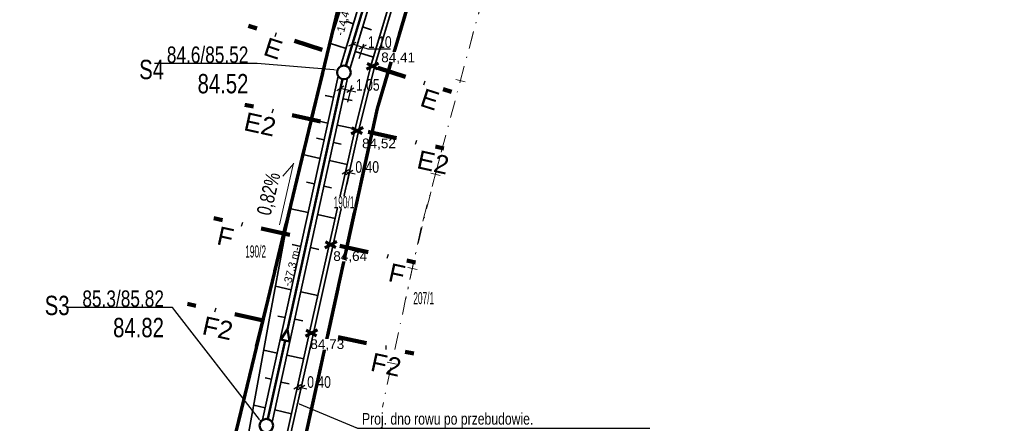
# Model space of a CAD drawing. Header units: metres. Extents: x 6593984 to 6594180, y 5883628 to 5883927.
# Tile 2 of 13: x 6593993 to 6594095, y 5883700 to 5883742. Entities that reach past the tile are written whole.
import ezdxf
from ezdxf import colors
from ezdxf.entities.mleader import LeaderData, LeaderLine
from ezdxf.math import Vec2, Vec3

# ---------------------------------------------------------------- set-up
doc = ezdxf.new("R2010")
doc.units = ezdxf.units.M
doc.header["$MEASUREMENT"] = 0
for name, pattern in [('DGN Style 4', [3.592127, 1.794941, -0.897471, 0.002244, -0.897471]), ('K2_P2', [8, 2, -2, 2, -2]), ('K3_P2_Kro', [7, 3, -2, 0, -2]), ('K5_P3', [16, 5, -3, 5, -3])]:
    doc.linetypes.add(name, pattern=pattern)
doc.layers.get('0').update_dxf_attribs({"color": 250, "linetype": 'CONTINUOUS', "lineweight": 100})
doc.layers.get('Defpoints').update_dxf_attribs({"linetype": 'CONTINUOUS'})
for name, color, linetype, lineweight in [('1', 7, 'CONTINUOUS', 0), ('GRANICA Z DECYZJI', 6, 'K5_P3', 53), ('ist kryty kanał', 22, 'K2_P2', 70), ('profil', 1, 'CONTINUOUS', 50), ('Proj', 1, 'CONTINUOUS', 50), ('przekroje osnaczenia', 6, 'CONTINUOUS', 100), ('rzędne kanalizacja', 7, 'CONTINUOUS', 20), ('RZĘDNE ROWU nOWE', 5, 'CONTINUOUS', 35), ('skarpy_nowe', 24, 'CONTINUOUS', 35), ('tabelka', 7, 'CONTINUOUS', 20), ('wymiary do planu pom', 6, 'CONTINUOUS', 35)]:
    doc.layers.add(name, color=color, linetype=linetype, lineweight=lineweight)
doc.layers.add('PRG_Granica', color=7, linetype='CONTINUOUS', lineweight=18, true_color=0x0a0909)
doc.styles.get("Standard").update_dxf_attribs({"font": 'arial.ttf', "width": 0.75})
doc.styles.add('Style-Arial', font='arial.ttf')
doc.dimstyles.get("Standard").update_dxf_attribs({"dimtxt": 1, "dimasz": 1, "dimexe": 1, "dimexo": 1, "dimgap": 1, "dimtad": 1, "dimtxsty": 'Standard', "dimcen": 2.5, "dimadec": 0, "dimazin": 0, "dimtfac": 1, "dimtmove": 0, "dimatfit": 3, "dimfxl": 1, "dimarcsym": 0})

# ---------------------------------------------------------------- blocks, each defined once
blk = doc.blocks.new('_Oblique')
at = {"color": 0, "linetype": 'ByBlock', "lineweight": -2}
blk.add_line((0.5, 0.5), (-0.5, -0.5), dxfattribs=at)
blk = doc.blocks.new('*D1861')
at = {"layer": 'Defpoints', "color": 0, "linetype": 'Continuous'}
for p in [(6594026.11, 5883735.32), (6594027.14, 5883735.09), (6594027, 5883734.51)]:
    blk.add_point(p, dxfattribs=at)
at = {"layer": 'wymiary do planu pom', "color": 0, "lineweight": -2}
for p, q in [((6594026.1, 5883735.26), (6594025.7, 5883733.52)), ((6594025.98, 5883734.74), (6594027, 5883734.51)), ((6594027.12, 5883735.03), (6594026.72, 5883733.29)), ((6594027, 5883734.51), (6594027.59, 5883734.37))]:
    blk.add_line(p, q, dxfattribs=at)
at = {"layer": 'wymiary do planu pom', "color": 0, "linetype": 'ByBlock', "lineweight": -2, "xscale": 0.6, "yscale": 0.6, "zscale": 0.6}
for p, rotation in [((6594025.98, 5883734.74), 167.0613355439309), ((6594027, 5883734.51), 347.0613355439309)]:
    blk.add_blockref('_Oblique', p, dxfattribs=dict(at, rotation=rotation))
at = {"layer": 'wymiary do planu pom', "color": 0, "linetype": 'Continuous', "lineweight": 18, "insert": (6594028.81, 5883735.07), "char_height": 1.2, "attachment_point": 5}
blk.add_mtext('\\A1;1.05', dxfattribs=at)
blk = doc.blocks.new('*D1862')
at = {"layer": 'Defpoints', "color": 0, "linetype": 'Continuous'}
for p in [(6594027.34, 5883739.69), (6594028.26, 5883738.97), (6594028.38, 5883739.35)]:
    blk.add_point(p, dxfattribs=at)
at = {"layer": 'wymiary do planu pom', "color": 0, "lineweight": -2}
for p, q in [((6594027.32, 5883739.63), (6594026.83, 5883738.12)), ((6594027.22, 5883739.31), (6594028.26, 5883738.97)), ((6594028.36, 5883739.29), (6594027.87, 5883737.78)), ((6594028.26, 5883738.97), (6594028.83, 5883738.79)), ((6594028.83, 5883738.79), (6594031.17, 5883738.79))]:
    blk.add_line(p, q, dxfattribs=at)
at = {"layer": 'wymiary do planu pom', "color": 0, "linetype": 'ByBlock', "lineweight": -2, "xscale": 0.6, "yscale": 0.6, "zscale": 0.6}
for p, rotation in [((6594027.22, 5883739.31), 161.9797660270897), ((6594028.26, 5883738.97), 341.9797660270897)]:
    blk.add_blockref('_Oblique', p, dxfattribs=dict(at, rotation=rotation))
at = {"layer": 'wymiary do planu pom', "color": 0, "linetype": 'Continuous', "lineweight": 18, "insert": (6594030.05, 5883739.49), "char_height": 1.2, "attachment_point": 5}
blk.add_mtext('\\A1;1.10', dxfattribs=at)
blk = doc.blocks.new('*D1873')
at = {"layer": 'Defpoints', "color": 0, "linetype": 'Continuous'}
for p in [(6594021.62, 5883704.28), (6594021.94, 5883703.84), (6594022.02, 5883704.2)]:
    blk.add_point(p, dxfattribs=at)
at = {"layer": 'wymiary do planu pom', "color": 0, "lineweight": -2}
for p, q in [((6594021.61, 5883704.22), (6594021.27, 5883702.71)), ((6594021.55, 5883703.93), (6594021.94, 5883703.84)), ((6594022, 5883704.13), (6594021.66, 5883702.62)), ((6594021.94, 5883703.84), (6594022.52, 5883703.71))]:
    blk.add_line(p, q, dxfattribs=at)
at = {"layer": 'wymiary do planu pom', "color": 0, "linetype": 'ByBlock', "lineweight": -2, "xscale": 0.6, "yscale": 0.6, "zscale": 0.6}
for p, rotation in [((6594021.55, 5883703.93), 167.3417758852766), ((6594021.94, 5883703.84), 347.3417758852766)]:
    blk.add_blockref('_Oblique', p, dxfattribs=dict(at, rotation=rotation))
at = {"layer": 'wymiary do planu pom', "color": 0, "linetype": 'Continuous', "lineweight": 18, "insert": (6594023.78, 5883704.41), "char_height": 1.2, "attachment_point": 5}
blk.add_mtext('\\A1;0.40', dxfattribs=at)
blk = doc.blocks.new('*D1874')
at = {"layer": 'Defpoints', "color": 0, "linetype": 'Continuous'}
for p in [(6594026.53, 5883726.21), (6594026.9, 5883726.03), (6594026.92, 5883726.12)]:
    blk.add_point(p, dxfattribs=at)
at = {"layer": 'wymiary do planu pom', "color": 0, "lineweight": -2}
for p, q in [((6594026.52, 5883726.15), (6594026.24, 5883724.9)), ((6594026.51, 5883726.12), (6594026.9, 5883726.03)), ((6594026.91, 5883726.06), (6594026.63, 5883724.81)), ((6594026.9, 5883726.03), (6594027.49, 5883725.9))]:
    blk.add_line(p, q, dxfattribs=at)
at = {"layer": 'wymiary do planu pom', "color": 0, "linetype": 'ByBlock', "lineweight": -2, "xscale": 0.6, "yscale": 0.6, "zscale": 0.6}
for p, rotation in [((6594026.51, 5883726.12), 167.4240538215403), ((6594026.9, 5883726.03), 347.4240538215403)]:
    blk.add_blockref('_Oblique', p, dxfattribs=dict(at, rotation=rotation))
at = {"layer": 'wymiary do planu pom', "color": 0, "linetype": 'Continuous', "lineweight": 18, "insert": (6594028.75, 5883726.6), "char_height": 1.2, "attachment_point": 5}
blk.add_mtext('\\A1;0.40', dxfattribs=at)

msp = doc.modelspace()

# ---------------------------------------------------------------- linework, layer by layer
at = {"layer": '1', "color": 7, "linetype": 'DGN Style 4', "lineweight": 0}
msp.add_line((6594034.307, 5883720.351), (6594014.396, 5883627.864), dxfattribs=at)
at = {"layer": '1', "color": 7, "linetype": 'Continuous', "lineweight": 0, "flags": 128}
for points in [[(6594038.855, 5883735.379), (6594037.89, 5883735.638)], [(6594036.271, 5883725.722), (6594035.303, 5883725.975)], [(6594033.904, 5883716.024), (6594032.929, 5883716.244)], [(6594031.784, 5883706.256), (6594030.806, 5883706.467)]]:
    msp.add_lwpolyline(points, dxfattribs=at)
at = {"layer": '1', "color": 7, "linetype": 'DGN Style 4', "lineweight": 0}
msp.add_arc((6594326.008, 5883649.875), 300, 164.98434, 167.85066, dxfattribs=at)
at = {"layer": 'profil'}
msp.add_line((6594029.326, 5883746.306), (6594026.544, 5883737.035), dxfattribs=at)
at = {"layer": 'Proj', "linetype": 'Continuous'}
for points in [[(6594020.516, 5883709.834), (6594026.192, 5883735.681)], [(6594020.533, 5883709.859), (6594019.819, 5883708.811), (6594020.269, 5883708.707)], [(6594020.533, 5883709.859), (6594020.718, 5883708.604), (6594020.269, 5883708.707)], [(6594018.488, 5883700.601), (6594020.269, 5883708.707)]]:
    msp.add_lwpolyline(points, dxfattribs=at)
msp.add_circle((6594018.338, 5883699.917), 0.7, dxfattribs=at)
at = {"layer": 'przekroje osnaczenia', "linetype": 'K3_P2_Kro', "extrusion": (-2.10481e-09, -5.22576e-09, 1)}
msp.add_line((6594023.937, 5883731.31, 0), (6594016.123, 5883733.026, 0), dxfattribs=at)
at = {"layer": 'przekroje osnaczenia', "linetype": 'K3_P2_Kro', "extrusion": (3.70976e-08, 1.1616e-07, 1)}
msp.add_line((6594020.747, 5883719.606, 0), (6594012.933, 5883721.322, 0), dxfattribs=at)
at = {"layer": 'rzędne kanalizacja', "linetype": 'Continuous', "lineweight": 20}
for p, q in [((6594019.686, 5883720.632, 0), (6594021.127, 5883727.009, 0)), ((6594021.164, 5883726.983, 0), (6594020.026, 5883725.649, 0))]:
    msp.add_line(p, q, dxfattribs=at)
at = {"layer": 'RZĘDNE ROWU nOWE', "lineweight": 60}
for p, q in [((6594029.916, 5883737.336), (6594028.673, 5883736.689)), ((6594029.821, 5883736.726), (6594028.749, 5883737.302)), ((6594028.322, 5883730.664), (6594027.08, 5883730.017)), ((6594028.227, 5883730.054), (6594027.155, 5883730.631)), ((6594025.618, 5883718.923), (6594024.375, 5883718.275)), ((6594025.523, 5883718.313), (6594024.45, 5883718.889)), ((6594023.611, 5883709.807), (6594022.368, 5883709.159)), ((6594023.515, 5883709.197), (6594022.443, 5883709.773))]:
    msp.add_line(p, q, dxfattribs=at)
at = {"layer": 'skarpy_nowe'}
for p, q in [((6594030.746, 5883749.297), (6594026.962, 5883736.69)), ((6594027.517, 5883738.54, 0), (6594029.389, 5883737.925)), ((6594020.279, 5883719.709, 0), (6594022.97, 5883731.521)), ((6594022.094, 5883727.879, 0), (6594023.881, 5883727.486, 0)), ((6594024.858, 5883727.272, 0), (6594026.682, 5883726.872, 0)), ((6594020.855, 5883722.304, 0), (6594022.656, 5883721.908, 0)), ((6594023.633, 5883721.694, 0), (6594025.438, 5883721.298, 0)), ((6594018.602, 5883710.629, 0), (6594020.279, 5883719.709, 0)), ((6594019.279, 5883714.297, 0), (6594020.906, 5883713.94, 0)), ((6594021.883, 5883713.725, 0), (6594023.657, 5883713.337, 0)), ((6594022.193, 5883706.814, 0), (6594020.448, 5883707.195, 0)), ((6594020.921, 5883701.148, 0), (6594019.207, 5883701.543, 0))]:
    msp.add_line(p, q, dxfattribs=at)
at = {"layer": 'skarpy_nowe', "extrusion": (4.80634e-10, 1.47746e-09, 1)}
for p, q in [((6594027.328, 5883741.389), (6594026.545, 5883741.644)), ((6594028.276, 5883741.067), (6594029.196, 5883740.768))]:
    msp.add_line(p, q, dxfattribs=at)
at = {"layer": 'skarpy_nowe', "extrusion": (-2.10481e-09, -5.22576e-09, 1)}
for p, q in [((6594027.497, 5883730.528, 0), (6594029.129, 5883737.057)), ((6594029.509, 5883736.934), (6594027.888, 5883730.442, 0)), ((6594024.685, 5883731.145), (6594022.907, 5883731.536, 0)), ((6594025.661, 5883730.931), (6594027.497, 5883730.528, 0))]:
    msp.add_line(p, q, dxfattribs=at)
at = {"layer": 'skarpy_nowe', "extrusion": (3.70976e-08, 1.1616e-07, 1)}
for p, q in [((6594026.259, 5883733.655), (6594027.191, 5883733.45, 0)), ((6594024.86, 5883718.703, 0), (6594027.497, 5883730.528, 0)), ((6594024.3, 5883729.396), (6594023.524, 5883729.567, 0)), ((6594025.267, 5883729.138), (6594026.055, 5883728.965, 0)), ((6594023.303, 5883724.855), (6594022.469, 5883725.038, 0)), ((6594024.279, 5883724.639), (6594025.06, 5883724.467, 0)), ((6594021.889, 5883718.418), (6594021.006, 5883718.612, 0)), ((6594022.884, 5883718.287), (6594023.763, 5883718.094, 0)), ((6594020.275, 5883711.067), (6594019.535, 5883711.229, 0)), ((6594021.264, 5883710.908), (6594022.109, 5883710.722, 0)), ((6594019.836, 5883704.405), (6594020.684, 5883704.219, 0))]:
    msp.add_line(p, q, dxfattribs=at)
at = {"layer": 'skarpy_nowe'}
for points in [[(6594017.955, 5883700.503), (6594025.749, 5883735.993)], [(6594018.931, 5883700.288), (6594026.726, 5883735.779)]]:
    msp.add_lwpolyline(points, dxfattribs=at)
at = {"layer": 'wymiary do planu pom', "color": 11, "lineweight": 70}
msp.add_lwpolyline([(6594050.282, 5883797.576), (6594045.996, 5883788.361), (6594038.799, 5883784.212), (6594036.925, 5883778.467), (6594033.031, 5883766.165), (6594029.388, 5883754.61), (6594025.999, 5883744.053), (6594016.584, 5883705.104), (6594013.796, 5883693.475), (6594012.121, 5883686.358), (6594012.121, 5883686.358), (6594007.975, 5883665.012), (6594007.882, 5883653.141), (6594013.467, 5883652.305), (6594017.293, 5883673.893), (6594021.254, 5883693.564), (6594029.804, 5883732.657), (6594037.616, 5883758.925), (6594038.943, 5883763.136), (6594044.611, 5883777.581), (6594054.873, 5883794.412), (6594050.282, 5883797.576)], dxfattribs=at)

# ---------------------------------------------------------------- texts
at = {"layer": 'przekroje osnaczenia', "color": 6, "width": 2.38291, "attachment_point": 1, "style": 'Style-Arial'}
for s, insert, char_height, rotation in [('E', (6594034.668, 5883734.756, 0), 1.899, 341.97977), ('E2', (6594016.315, 5883732.281, 0), 1.8986, 347.61322), ('E2', (6594034.176, 5883728.359, 0), 1.8986, 347.61322), ('F', (6594013.527, 5883720.508, 0), 1.899, 347.61322), ('F', (6594031.222, 5883716.708, 0), 1.899, 347.61322), ('F2', (6594029.389, 5883707.463, 0), 1.8986, 347.61322)]:
    msp.add_mtext(s, dxfattribs=dict(at, insert=insert, char_height=char_height, rotation=rotation))
at = {"layer": 'rzędne kanalizacja', "linetype": 'Continuous', "lineweight": 20, "insert": (6594017.309, 5883721.854, 0), "char_height": 1.5, "width": 2.44861, "attachment_point": 1, "rotation": 76.52784}
msp.add_mtext('0,82%', dxfattribs=at)
at = {"layer": 'tabelka', "color": 1, "insert": (6594020.041, 5883714.423), "char_height": 0.8, "width": 5.84678, "attachment_point": 1, "rotation": 75.04991, "style": 'Style-Arial'}
msp.add_mtext('-37,3 m-', dxfattribs=at)

# ---------------------------------------------------------------- dimensions: what is measured, and where the dimension line sits
at = {"layer": 'wymiary do planu pom', "lineweight": 18}
for p1, p2, distance, picture, middle in [((6594026.534, 5883726.208, 0), (6594026.924, 5883726.121, 0), -0.094, '*D1874', (6594028.747, 5883726.601)), ((6594021.625, 5883704.284, 0), (6594022.015, 5883704.196, 0), -0.363, '*D1873', (6594023.778, 5883704.413))]:
    dim = msp.add_aligned_dim(p1=p1, p2=p2, distance=distance, dimstyle='Standard', override={"dimtxt": 1.2, "dimasz": 0.6, "dimexe": 1.25, "dimexo": 0.0625, "dimgap": 0.09, "dimtad": 2, "dimtih": 1, "dimtoh": 1, "dimzin": 0, "dimdsep": 46, "dimtxsty": 'Standard', "dimblk1": 'Oblique', "dimblk2": 'Oblique', "dimsah": 1, "dimcen": 0.09, "dimtdec": 4, "dimtofl": 0, "dimtolj": 1, "dimtzin": 0}, dxfattribs=at)
    dim.commit()
    dim.dimension.update_dxf_attribs({"geometry": picture, "text_midpoint": middle})

# ---------------------------------------------------------------- next in the draw order: texts
at = {"layer": 'RZĘDNE ROWU nOWE', "color": 5, "lineweight": 60, "char_height": 1, "width": 2.89451, "attachment_point": 1, "style": 'Style-Arial', "bg_fill": 3, "box_fill_scale": 1.05, "bg_fill_color": 1, "bg_fill_transparency": 0}
for s, insert in [('{\\C256;84,52}', (6594028.217, 5883729.544)), ('{\\C256;84,64}', (6594025.248, 5883717.909)), ('{\\C256;84,73}', (6594022.88, 5883708.821))]:
    msp.add_mtext(s, dxfattribs=dict(at, insert=insert))

# ---------------------------------------------------------------- next in the draw order: leaders
at = {"layer": 'Proj', "color": 0, "linetype": 'Continuous', "lineweight": 20}
ml = msp.add_multileader_mtext('Standard', dxfattribs=at)
ml.set_content('\\pxsm1;{\\H0.85x;\\C7;proj. wylot do rowu\\P\\pqj;\\C1;84,02- rzędna wylotu\\P83,88- rzędna proj. utwardzenia\\P\\pq*;83,75- rzędna istn. terenu}')
ml.set_leader_properties(linetype='CONTINUOUS')
ml.build(insert=Vec2(0, 0))
ml.multileader.update_dxf_attribs({"text_left_attachment_type": 6, "text_right_attachment_type": 6, "dogleg_length": 0.72, "arrow_head_size": 0.36})
ctx = ml.context
ctx.base_point, ctx.char_height, ctx.arrow_head_size, ctx.landing_gap_size, ctx.plane_origin = Vec3(6594061.966, 5883774.245), 2, 0.36, 0.18, Vec3(6594049.564, 5883790.539)
ctx.left_attachment, ctx.right_attachment, ctx.text_align_type = 6, 6, 2
notes = []
notes.append((ctx, [(0, (1, 1, 0), (6594061.246, 5883774.245), (1, 0), 0.72, [(0, [(6594046.056, 5883784.315)], 0, [])])]))
ctx.mtext.insert, ctx.mtext.line_spacing_factor, ctx.mtext.flow_direction = Vec3(6594062.146, 5883776.444), 0.72, 5
ctx.mtext.has_bg_fill, ctx.mtext.bg_color, ctx.mtext.bg_scale_factor, ctx.mtext.bg_transparency, ctx.mtext.use_window_bg_color = 1, -1027028792, 1.5, 0, 1
at = {"layer": 'rzędne kanalizacja', "color": 0, "linetype": 'Continuous', "lineweight": 20}
ml = msp.add_multileader_mtext('Standard', dxfattribs=at)
ml.set_content('\\pxsm1;{\\H0.85x;\\C7;84.6/\\C86;85.52\\P}84.52')
ml.set_leader_properties(linetype='CONTINUOUS')
ml.build(insert=Vec2(0, 0))
ml.multileader.update_dxf_attribs({"text_left_attachment_type": 6, "text_right_attachment_type": 6, "dogleg_length": 0.72, "arrow_head_size": 0.36})
ctx = ml.context
ctx.base_point, ctx.char_height, ctx.arrow_head_size, ctx.landing_gap_size, ctx.plane_origin = Vec3(6594008.053, 5883737.278), 2, 0.36, 0.18, Vec3(6594026.103, 5883736.667)
ctx.left_attachment, ctx.right_attachment, ctx.text_align_type = 6, 6, 2
notes.append((ctx, [(0, (1, 1, 0), (6594017.385, 5883737.278), (-1, 0), 0.72, [(0, [(6594025.652, 5883736.598)], 0, [])])]))
ctx.mtext.insert, ctx.mtext.alignment, ctx.mtext.line_spacing_factor, ctx.mtext.flow_direction = Vec3(6594016.485, 5883739.041), 3, 0.72, 5
ctx.mtext.has_bg_fill, ctx.mtext.bg_color, ctx.mtext.bg_scale_factor, ctx.mtext.bg_transparency, ctx.mtext.use_window_bg_color = 1, -1027028792, 1.5, 0, 1
ml = msp.add_multileader_mtext('Standard', dxfattribs=at)
ml.set_content('\\pxsm1;{\\H0.85x;\\C7;85.3/\\C86;85.82\\P}84.82')
ml.set_leader_properties(linetype='CONTINUOUS')
ml.build(insert=Vec2(0, 0))
ml.multileader.update_dxf_attribs({"text_left_attachment_type": 6, "text_right_attachment_type": 6, "dogleg_length": 0.72, "arrow_head_size": 0.36})
ctx = ml.context
ctx.base_point, ctx.char_height, ctx.arrow_head_size, ctx.landing_gap_size, ctx.plane_origin = Vec3(6593999.335, 5883712.108), 2, 0.36, 0.18, Vec3(6594018.31, 5883700.327)
ctx.left_attachment, ctx.right_attachment, ctx.text_align_type = 6, 6, 2
notes.append((ctx, [(0, (1, 1, 0), (6594008.668, 5883712.108), (-1, 0), 0.72, [(0, [(6594017.859, 5883700.257)], 0, [])])]))
ctx.mtext.insert, ctx.mtext.alignment, ctx.mtext.line_spacing_factor, ctx.mtext.flow_direction = Vec3(6594007.768, 5883713.871), 3, 0.72, 5
ctx.mtext.has_bg_fill, ctx.mtext.bg_color, ctx.mtext.bg_scale_factor, ctx.mtext.bg_transparency, ctx.mtext.use_window_bg_color = 1, -1027028792, 1.5, 0, 1
for ctx, leaders in notes:
    for number, flags, end, landing, length, lines in leaders:
        leader = LeaderData()
        leader.index, (leader.has_last_leader_line, leader.has_dogleg_vector, leader.attachment_direction) = number, flags
        leader.last_leader_point, leader.dogleg_vector, leader.dogleg_length = Vec3(end), Vec3(landing), length
        for number, points, colour, breaks in lines:
            line = LeaderLine()
            line.index, line.vertices, line.color, line.breaks = number, Vec3.list(points), colors.encode_raw_color(colour), breaks
            leader.lines.append(line)
        ctx.leaders.append(leader)

# ---------------------------------------------------------------- next in the draw order: linework, layer by layer
at = {"layer": '1', "color": 7, "linetype": 'DGN Style 4', "lineweight": 0}
msp.add_line((6594050.246, 5883779.774), (6594034.307, 5883720.351), dxfattribs=at)
msp.add_arc((6594251.968, 5883682.64), 220, 143.59211, 164.98434, dxfattribs=at)
at = {"layer": 'Proj', "linetype": 'Continuous'}
msp.add_circle((6594026.343, 5883736.364), 0.7, dxfattribs=at)
at = {"layer": 'przekroje osnaczenia', "linetype": 'K3_P2_Kro', "extrusion": (4.80634e-10, 1.47746e-09, 1)}
msp.add_line((6594024.104, 5883738.692), (6594016.497, 5883741.167), dxfattribs=at)
at = {"layer": 'przekroje osnaczenia', "linetype": 'K3_P2_Kro', "extrusion": (-2.10481e-09, -5.22576e-09, 1)}
msp.add_line((6594028.852, 5883730.23, 0), (6594036.666, 5883728.514, 0), dxfattribs=at)
at = {"layer": 'przekroje osnaczenia', "linetype": 'K3_P2_Kro', "extrusion": (3.70976e-08, 1.1616e-07, 1)}
for p, q in [((6594025.92, 5883718.47, 0), (6594033.734, 5883716.754, 0)), ((6594018.011, 5883710.759, 0), (6594010.198, 5883712.475, 0)), ((6594025.743, 5883709.061, 0), (6594033.557, 5883707.345, 0))]:
    msp.add_line(p, q, dxfattribs=at)
at = {"layer": 'skarpy_nowe'}
for p, q in [((6594024.874, 5883739.4, 0), (6594028.859, 5883751.692)), ((6594029.788, 5883749.585), (6594026.005, 5883736.977)), ((6594022.97, 5883731.521), (6594024.874, 5883739.4, 0)), ((6594024.874, 5883739.4, 0), (6594026.566, 5883738.849, 0)), ((6594015.628, 5883694.285, 0), (6594018.602, 5883710.629, 0)), ((6594019.472, 5883707.41), (6594018.072, 5883707.717, 0)), ((6594018.232, 5883701.767), (6594017.039, 5883702.041, 0))]:
    msp.add_line(p, q, dxfattribs=at)
at = {"layer": 'skarpy_nowe', "extrusion": (3.70976e-08, 1.1616e-07, 1)}
for p, q in [((6594025.268, 5883733.804), (6594024.416, 5883733.992, 0)), ((6594027.888, 5883730.442, 0), (6594025.25, 5883718.617, 0)), ((6594022.841, 5883709.698, 0), (6594024.86, 5883718.703, 0)), ((6594025.25, 5883718.617, 0), (6594023.232, 5883709.613, 0)), ((6594018.878, 5883704.707), (6594018.207, 5883704.855, 0))]:
    msp.add_line(p, q, dxfattribs=at)
at = {"layer": 'skarpy_nowe', "extrusion": (4.94021e-08, 1.13457e-07, 1)}
for p, q in [((6594019.195, 5883693.465, 0), (6594022.841, 5883709.698, 0)), ((6594023.232, 5883709.613, 0), (6594019.585, 5883693.376, 0))]:
    msp.add_line(p, q, dxfattribs=at)

# ---------------------------------------------------------------- next in the draw order: texts
at = {"layer": 'przekroje osnaczenia', "color": 6, "width": 2.38291, "attachment_point": 1, "style": 'Style-Arial'}
for s, insert, char_height, rotation in [('E', (6594018.502, 5883740.015, 0), 1.899, 341.97977), ('F2', (6594012.015, 5883711.228, 0), 1.8986, 347.61322)]:
    msp.add_mtext(s, dxfattribs=dict(at, insert=insert, char_height=char_height, rotation=rotation))
at = {"layer": 'rzędne kanalizacja', "linetype": 'Continuous', "lineweight": 20, "char_height": 2, "width": 1.56888, "attachment_point": 1, "bg_fill": 3, "box_fill_scale": 1, "bg_fill_color": 1, "bg_fill_transparency": 0}
for s, insert in [('S4', (6594005.215, 5883737.668, 0)), ('S3', (6593995.466, 5883713.32))]:
    msp.add_mtext(s, dxfattribs=dict(at, insert=insert))
at = {"layer": 'tabelka', "color": 1, "insert": (6594025.493, 5883740.295), "char_height": 0.8, "width": 5.84678, "attachment_point": 1, "rotation": 75.04991, "style": 'Style-Arial'}
msp.add_mtext('-14,4 m-', dxfattribs=at)

# ---------------------------------------------------------------- next in the draw order: dimensions: what is measured, and where the dimension line sits
at = {"layer": 'wymiary do planu pom', "lineweight": 18}
dim = msp.add_aligned_dim(p1=(6594026.114, 5883735.322), p2=(6594027.136, 5883735.087), distance=-0.596, dimstyle='Standard', override={"dimtxt": 1.2, "dimasz": 0.6, "dimexe": 1.25, "dimexo": 0.0625, "dimgap": 0.09, "dimtad": 2, "dimtih": 1, "dimtoh": 1, "dimzin": 0, "dimdsep": 46, "dimtxsty": 'Standard', "dimblk1": 'Oblique', "dimblk2": 'Oblique', "dimsah": 1, "dimcen": 0.09, "dimtdec": 4, "dimtofl": 0, "dimtolj": 1, "dimtzin": 0}, dxfattribs=at)
dim.commit()
dim.dimension.update_dxf_attribs({"geometry": '*D1861', "text_midpoint": (6594028.807, 5883735.074)})

# ---------------------------------------------------------------- next in the draw order: texts
at = {"layer": 'RZĘDNE ROWU nOWE', "color": 5, "lineweight": 60, "insert": (6594030.195, 5883738.417), "char_height": 1, "width": 2.89451, "attachment_point": 1, "style": 'Style-Arial', "bg_fill": 3, "box_fill_scale": 1.05, "bg_fill_color": 1, "bg_fill_transparency": 0}
msp.add_mtext('{\\C256;84,41}', dxfattribs=at)

# ---------------------------------------------------------------- next in the draw order: linework, layer by layer
at = {"layer": 'GRANICA Z DECYZJI', "lineweight": 70}
msp.add_lwpolyline([(6594050.282, 5883797.576), (6594045.996, 5883788.361), (6594038.799, 5883784.212), (6594036.925, 5883778.467), (6594033.031, 5883766.165), (6594029.388, 5883754.61), (6594025.999, 5883744.053), (6594016.584, 5883705.104), (6594013.796, 5883693.475), (6594012.121, 5883686.358), (6594012.121, 5883686.358), (6594007.975, 5883665.012), (6594007.882, 5883653.141), (6594013.467, 5883652.305), (6594017.293, 5883673.893), (6594021.254, 5883693.564), (6594029.804, 5883732.657), (6594037.616, 5883758.925), (6594038.943, 5883763.136), (6594044.611, 5883777.581), (6594054.873, 5883794.412), (6594050.282, 5883797.576)], dxfattribs=at)
at = {"layer": 'przekroje osnaczenia', "linetype": 'K3_P2_Kro', "extrusion": (4.80634e-10, 1.47746e-09, 1)}
msp.add_line((6594029.842, 5883736.825), (6594037.45, 5883734.35), dxfattribs=at)
at = {"layer": 'skarpy_nowe', "extrusion": (4.80634e-10, 1.47746e-09, 1)}
for p, q in [((6594029.129, 5883737.057), (6594032.27, 5883747.525)), ((6594029.509, 5883736.934), (6594032.651, 5883747.402))]:
    msp.add_line(p, q, dxfattribs=at)

# ---------------------------------------------------------------- next in the draw order: dimensions: what is measured, and where the dimension line sits
at = {"layer": 'wymiary do planu pom', "lineweight": 18}
dim = msp.add_aligned_dim(p1=(6594027.339, 5883739.686), p2=(6594028.383, 5883739.347), distance=-0.394, dimstyle='Standard', override={"dimtxt": 1.2, "dimasz": 0.6, "dimexe": 1.25, "dimexo": 0.0625, "dimgap": 0.09, "dimtad": 2, "dimtih": 1, "dimtoh": 1, "dimzin": 0, "dimdsep": 46, "dimtxsty": 'Standard', "dimblk1": 'Oblique', "dimblk2": 'Oblique', "dimsah": 1, "dimcen": 0.09, "dimtdec": 4, "dimtofl": 0, "dimtolj": 1, "dimtzin": 0}, dxfattribs=at)
dim.commit()
dim.dimension.update_dxf_attribs({"geometry": '*D1862', "text_midpoint": (6594030.047, 5883739.489)})

# ---------------------------------------------------------------- next in the draw order: texts
at = {"layer": 'PRG_Granica', "color": 96, "lineweight": 25, "true_color": 0x008000, "char_height": 1.25, "attachment_point": 7, "line_spacing_factor": 0.9, "bg_fill": 3, "box_fill_scale": 1, "bg_fill_color": 0, "bg_fill_transparency": 0}
for s, insert in [('\\W0.6563x;190/1', (6594025.283, 5883722.323)), ('\\W0.6563x;190/2', (6594016.158, 5883717.248)), ('\\W0.6563x;207/1', (6594033.507, 5883712.432))]:
    msp.add_mtext(s, dxfattribs=dict(at, insert=insert))

# ---------------------------------------------------------------- next in the draw order: leaders
at = {"layer": 'ist kryty kanał', "lineweight": 30}
ml = msp.add_multileader_mtext('Standard', dxfattribs=at)
ml.set_content('Proj. dno rowu po przebudowie.\\P{\\W1;\\C256;Między stdudnią S1 a umocnieniem proj. wylotu \\Pdno oraz skarpy przebudowywanego rowu\\Pumocnić płytami ażurowymi o wym. 60x40x8cm}')
ml.set_leader_properties(linetype='CONTINUOUS')
ml.build(insert=Vec2(0, 0))
ml.multileader.update_dxf_attribs({"text_left_attachment_type": 6, "text_right_attachment_type": 6, "dogleg_length": 0.36, "arrow_head_size": 0.18})
ctx = ml.context
ctx.base_point, ctx.char_height, ctx.arrow_head_size, ctx.landing_gap_size, ctx.plane_origin = Vec3(6594028.122, 5883699.666), 1.2, 0.18, 0.09, Vec3(6593985.665, 5883688.646)
ctx.left_attachment, ctx.right_attachment = 6, 6
notes = []
notes.append((ctx, [(0, (1, 1, 0), (6594027.762, 5883699.666), (1, 0), 0.36, [(0, [(6594021.578, 5883702.248)], 0, [])])]))
ctx.mtext.insert, ctx.mtext.flow_direction = Vec3(6594028.212, 5883701.218), 5
ctx.mtext.has_bg_fill, ctx.mtext.bg_color, ctx.mtext.bg_scale_factor, ctx.mtext.bg_transparency, ctx.mtext.use_window_bg_color = 1, -1027028792, 1.5, 0, 1
for ctx, leaders in notes:
    for number, flags, end, landing, length, lines in leaders:
        leader = LeaderData()
        leader.index, (leader.has_last_leader_line, leader.has_dogleg_vector, leader.attachment_direction) = number, flags
        leader.last_leader_point, leader.dogleg_vector, leader.dogleg_length = Vec3(end), Vec3(landing), length
        for number, points, colour, breaks in lines:
            line = LeaderLine()
            line.index, line.vertices, line.color, line.breaks = number, Vec3.list(points), colors.encode_raw_color(colour), breaks
            leader.lines.append(line)
        ctx.leaders.append(leader)

doc.saveas('drawing.dxf')
